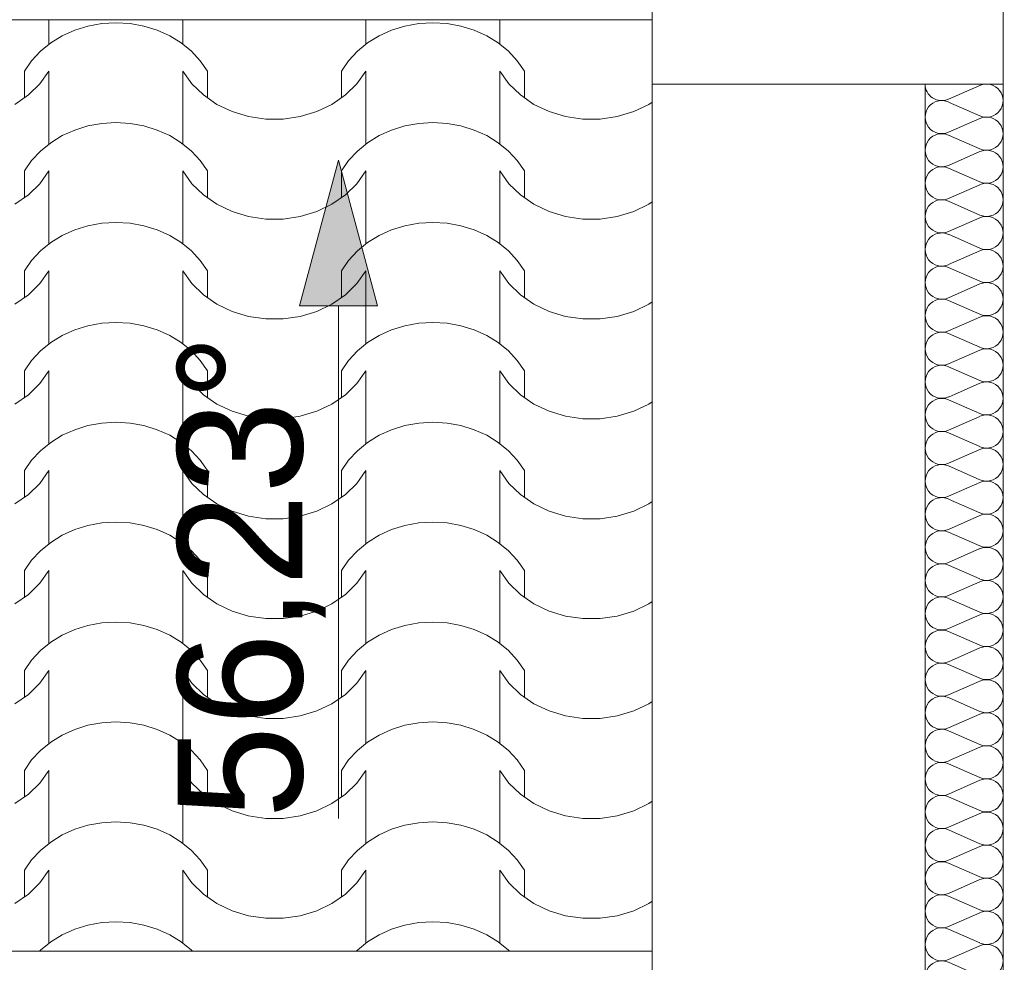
# Model space of a CAD drawing. Extents: x -528673 to -468586, y 24609 to 131944.
# Tile 84 of 87: x -473091 to -471829, y 126659 to 127867. Entities that reach past the tile are written whole.
import ezdxf

# ---------------------------------------------------------------- set-up
doc = ezdxf.new("R2010")
doc.units = 0
doc.header["$MEASUREMENT"] = 0
doc.linetypes.add('Dashed', pattern=[564.444447, 282.222223, -282.222223])
for name, color, linetype, lineweight in [('0_Nr_Pióra__21', 252, 'Continuous', 9), ('arch wypelnienia_Nr_Pióra__102', 252, 'Continuous', 9), ('INWENT DACH_Nr_Pióra__21', 252, 'Continuous', 9), ('Inwent Izolacje_Nr_Pióra__2', 252, 'Continuous', 13), ('INWENT RZĘDNE_Nr_Pióra__21', 252, 'Continuous', 9), ('INWENT.ŚCIANY_Nr_Pióra__1', 252, 'Continuous', 25), ('INWENT.ŚCIANY_Nr_Pióra__21', 252, 'Continuous', 9), ('INWENT.ŚCIANY_Nr_Pióra__3', 252, 'Continuous', 13)]:
    doc.layers.add(name, color=color, linetype=linetype, lineweight=lineweight)
for name, color, linetype in [('INWENT DACH', 252, 'Continuous'), ('Inwent Izolacje', 252, 'Continuous'), ('INWENT RZĘDNE', 252, 'Continuous')]:
    doc.layers.add(name, color=color, linetype=linetype)
doc.styles.add('GENERATED_STYLE_1', font='txt')

# ---------------------------------------------------------------- blocks, each defined once
blk = doc.blocks.new('*X26')
at = {"layer": 'arch wypelnienia_Nr_Pióra__102', "linetype": 'Continuous'}
for p, q in [((-473053.6, 127854.9), (-473053.6, 127867)), ((-473053.6, 127835.8), (-473053.6, 127867)), ((-473003.6, 127858.9), (-473020.6, 127853.7)), ((-472985.8, 127862.1), (-473003.6, 127858.9)), ((-472967.7, 127863.2), (-472985.8, 127862.1)), ((-472949.6, 127862.1), (-472967.7, 127863.2)), ((-472931.8, 127858.9), (-472949.6, 127862.1)), ((-472914.8, 127853.7), (-472931.8, 127858.9)), ((-472881.8, 127854.9), (-472881.8, 127867)), ((-472881.8, 127835.8), (-472881.8, 127867)), ((-472647.2, 127854.9), (-472647.2, 127867)), ((-472647.2, 127835.8), (-472647.2, 127867)), ((-472597.2, 127858.9), (-472614.2, 127853.7)), ((-472579.4, 127862.1), (-472597.2, 127858.9)), ((-472561.3, 127863.2), (-472579.4, 127862.1)), ((-472543.2, 127862.1), (-472561.3, 127863.2)), ((-472525.4, 127858.9), (-472543.2, 127862.1)), ((-472508.4, 127853.7), (-472525.4, 127858.9)), ((-472475.4, 127854.9), (-472475.4, 127867)), ((-472475.4, 127835.8), (-472475.4, 127867)), ((-473036.7, 127846.4), (-473051.4, 127837.4)), ((-473020.6, 127853.7), (-473036.7, 127846.4)), ((-472898.7, 127846.4), (-472914.8, 127853.7)), ((-472884, 127837.4), (-472898.7, 127846.4)), ((-472630.3, 127846.4), (-472645, 127837.4)), ((-472614.2, 127853.7), (-472630.3, 127846.4)), ((-472492.3, 127846.4), (-472508.4, 127853.7)), ((-472477.6, 127837.4), (-472492.3, 127846.4)), ((-473051.4, 127837.4), (-473064.5, 127826.7)), ((-472870.9, 127826.7), (-472884, 127837.4)), ((-472645, 127837.4), (-472658.1, 127826.7)), ((-472464.5, 127826.7), (-472477.6, 127837.4)), ((-473064.5, 127826.7), (-473075.8, 127814.5)), ((-472859.6, 127814.5), (-472870.9, 127826.7)), ((-472658.1, 127826.7), (-472669.4, 127814.5)), ((-472453.2, 127814.5), (-472464.5, 127826.7)), ((-473075.8, 127814.5), (-473085, 127801.2)), ((-472850.4, 127801.2), (-472859.6, 127814.5)), ((-472669.4, 127814.5), (-472678.6, 127801.2)), ((-472444, 127801.2), (-472453.2, 127814.5)), ((-473085, 127767), (-473085, 127801.2)), ((-473065.2, 127784.9), (-473053.6, 127801.2)), ((-473053.6, 127726.8), (-473053.6, 127801.2)), ((-472881.8, 127726.8), (-472881.8, 127801.2)), ((-472881.8, 127801.2), (-472870.2, 127784.9)), ((-472850.4, 127767), (-472850.4, 127801.2)), ((-472678.6, 127767), (-472678.6, 127801.2)), ((-472658.8, 127784.9), (-472647.2, 127801.2)), ((-472647.2, 127726.8), (-472647.2, 127801.2)), ((-472475.4, 127726.8), (-472475.4, 127801.2)), ((-472475.4, 127801.2), (-472463.8, 127784.9)), ((-472444, 127767), (-472444, 127801.2)), ((-473079.9, 127770.6), (-473065.2, 127784.9)), ((-472870.2, 127784.9), (-472855.5, 127770.6)), ((-472673.5, 127770.6), (-472658.8, 127784.9)), ((-472463.8, 127784.9), (-472449.1, 127770.6)), ((-473097.2, 127758.5), (-473079.9, 127770.6)), ((-473053.6, 127707.8), (-473053.6, 127782.1)), ((-472881.8, 127707.8), (-472881.8, 127782.1)), ((-472855.5, 127770.6), (-472838.2, 127758.5)), ((-472690.8, 127758.5), (-472673.5, 127770.6)), ((-472647.2, 127707.8), (-472647.2, 127782.1)), ((-472475.4, 127707.8), (-472475.4, 127782.1)), ((-472449.1, 127770.6), (-472431.8, 127758.5)), ((-472838.2, 127758.5), (-472818.7, 127749.2)), ((-472710.3, 127749.2), (-472690.8, 127758.5)), ((-472431.8, 127758.5), (-472412.3, 127749.2)), ((-472303.9, 127749.2), (-472284.4, 127758.5)), ((-472284.4, 127758.5), (-472280.2, 127761.5)), ((-472818.7, 127749.2), (-472797.7, 127742.8)), ((-472731.3, 127742.8), (-472710.3, 127749.2)), ((-472412.3, 127749.2), (-472391.3, 127742.8)), ((-472324.9, 127742.8), (-472303.9, 127749.2)), ((-472985.8, 127734.1), (-473003.6, 127730.9)), ((-472967.7, 127735.1), (-472985.8, 127734.1)), ((-472949.6, 127734.1), (-472967.7, 127735.1)), ((-472931.8, 127730.9), (-472949.6, 127734.1)), ((-472797.7, 127742.8), (-472775.7, 127739.6)), ((-472775.7, 127739.6), (-472764.5, 127739.6)), ((-472764.5, 127739.6), (-472753.3, 127739.6)), ((-472753.3, 127739.6), (-472731.3, 127742.8)), ((-472579.4, 127734.1), (-472597.2, 127730.9)), ((-472561.3, 127735.1), (-472579.4, 127734.1)), ((-472543.2, 127734.1), (-472561.3, 127735.1)), ((-472525.4, 127730.9), (-472543.2, 127734.1)), ((-472391.3, 127742.8), (-472369.3, 127739.6)), ((-472369.3, 127739.6), (-472358.1, 127739.6)), ((-472358.1, 127739.6), (-472346.9, 127739.6)), ((-472346.9, 127739.6), (-472324.9, 127742.8)), ((-473020.6, 127725.6), (-473036.7, 127718.4)), ((-473003.6, 127730.9), (-473020.6, 127725.6)), ((-472914.8, 127725.6), (-472931.8, 127730.9)), ((-472898.7, 127718.4), (-472914.8, 127725.6)), ((-472614.2, 127725.6), (-472630.3, 127718.4)), ((-472597.2, 127730.9), (-472614.2, 127725.6)), ((-472508.4, 127725.6), (-472525.4, 127730.9)), ((-472492.3, 127718.4), (-472508.4, 127725.6)), ((-473051.4, 127709.3), (-473064.5, 127698.6)), ((-473036.7, 127718.4), (-473051.4, 127709.3)), ((-472884, 127709.3), (-472898.7, 127718.4)), ((-472870.9, 127698.6), (-472884, 127709.3)), ((-472645, 127709.3), (-472658.1, 127698.6)), ((-472630.3, 127718.4), (-472645, 127709.3)), ((-472477.6, 127709.3), (-472492.3, 127718.4)), ((-472464.5, 127698.6), (-472477.6, 127709.3)), ((-473064.5, 127698.6), (-473075.8, 127686.5)), ((-472859.6, 127686.5), (-472870.9, 127698.6)), ((-472658.1, 127698.6), (-472669.4, 127686.5)), ((-472453.2, 127686.5), (-472464.5, 127698.6)), ((-473075.8, 127686.5), (-473085, 127673.1)), ((-472850.4, 127673.1), (-472859.6, 127686.5)), ((-472669.4, 127686.5), (-472678.6, 127673.1)), ((-472444, 127673.1), (-472453.2, 127686.5)), ((-473085, 127638.9), (-473085, 127673.1)), ((-473065.2, 127656.8), (-473053.6, 127673.1)), ((-473053.6, 127598.8), (-473053.6, 127673.1)), ((-472881.8, 127598.8), (-472881.8, 127673.1)), ((-472881.8, 127673.1), (-472870.2, 127656.8)), ((-472850.4, 127638.9), (-472850.4, 127673.1)), ((-472678.6, 127638.9), (-472678.6, 127673.1)), ((-472658.8, 127656.8), (-472647.2, 127673.1)), ((-472647.2, 127598.8), (-472647.2, 127673.1)), ((-472475.4, 127598.8), (-472475.4, 127673.1)), ((-472475.4, 127673.1), (-472463.8, 127656.8)), ((-472444, 127638.9), (-472444, 127673.1)), ((-473079.9, 127642.5), (-473065.2, 127656.8)), ((-473053.6, 127579.7), (-473053.6, 127654.1)), ((-472881.8, 127579.7), (-472881.8, 127654.1)), ((-472870.2, 127656.8), (-472855.5, 127642.5)), ((-472673.5, 127642.5), (-472658.8, 127656.8)), ((-472647.2, 127579.7), (-472647.2, 127654.1)), ((-472475.4, 127579.7), (-472475.4, 127654.1)), ((-472463.8, 127656.8), (-472449.1, 127642.5)), ((-473097.2, 127630.5), (-473079.9, 127642.5)), ((-472855.5, 127642.5), (-472838.2, 127630.5)), ((-472690.8, 127630.5), (-472673.5, 127642.5)), ((-472449.1, 127642.5), (-472431.8, 127630.5)), ((-472284.4, 127630.5), (-472280.2, 127633.4)), ((-472838.2, 127630.5), (-472818.7, 127621.1)), ((-472818.7, 127621.1), (-472797.7, 127614.8)), ((-472731.3, 127614.8), (-472710.3, 127621.1)), ((-472710.3, 127621.1), (-472690.8, 127630.5)), ((-472431.8, 127630.5), (-472412.3, 127621.1)), ((-472412.3, 127621.1), (-472391.3, 127614.8)), ((-472324.9, 127614.8), (-472303.9, 127621.1)), ((-472303.9, 127621.1), (-472284.4, 127630.5)), ((-472967.7, 127607.1), (-472985.8, 127606)), ((-472949.6, 127606), (-472967.7, 127607.1)), ((-472797.7, 127614.8), (-472775.7, 127611.5)), ((-472775.7, 127611.5), (-472764.5, 127611.5)), ((-472764.5, 127611.5), (-472753.3, 127611.5)), ((-472753.3, 127611.5), (-472731.3, 127614.8)), ((-472561.3, 127607.1), (-472579.4, 127606)), ((-472543.2, 127606), (-472561.3, 127607.1)), ((-472391.3, 127614.8), (-472369.3, 127611.5)), ((-472369.3, 127611.5), (-472358.1, 127611.5)), ((-472358.1, 127611.5), (-472346.9, 127611.5)), ((-472346.9, 127611.5), (-472324.9, 127614.8)), ((-473020.6, 127597.5), (-473036.7, 127590.3)), ((-473003.6, 127602.8), (-473020.6, 127597.5)), ((-472985.8, 127606), (-473003.6, 127602.8)), ((-472931.8, 127602.8), (-472949.6, 127606)), ((-472914.8, 127597.5), (-472931.8, 127602.8)), ((-472898.7, 127590.3), (-472914.8, 127597.5)), ((-472614.2, 127597.5), (-472630.3, 127590.3)), ((-472597.2, 127602.8), (-472614.2, 127597.5)), ((-472579.4, 127606), (-472597.2, 127602.8)), ((-472525.4, 127602.8), (-472543.2, 127606)), ((-472508.4, 127597.5), (-472525.4, 127602.8)), ((-472492.3, 127590.3), (-472508.4, 127597.5)), ((-473051.4, 127581.3), (-473064.5, 127570.6)), ((-473036.7, 127590.3), (-473051.4, 127581.3)), ((-472884, 127581.3), (-472898.7, 127590.3)), ((-472870.9, 127570.6), (-472884, 127581.3)), ((-472645, 127581.3), (-472658.1, 127570.6)), ((-472630.3, 127590.3), (-472645, 127581.3)), ((-472477.6, 127581.3), (-472492.3, 127590.3)), ((-472464.5, 127570.6), (-472477.6, 127581.3)), ((-473064.5, 127570.6), (-473075.8, 127558.4)), ((-472859.6, 127558.4), (-472870.9, 127570.6)), ((-472658.1, 127570.6), (-472669.4, 127558.4)), ((-472453.2, 127558.4), (-472464.5, 127570.6)), ((-473075.8, 127558.4), (-473085, 127545)), ((-472850.4, 127545), (-472859.6, 127558.4)), ((-472669.4, 127558.4), (-472678.6, 127545)), ((-472444, 127545), (-472453.2, 127558.4)), ((-473085, 127510.9), (-473085, 127545)), ((-473065.2, 127528.8), (-473053.6, 127545)), ((-473053.6, 127470.7), (-473053.6, 127545)), ((-472881.8, 127470.7), (-472881.8, 127545)), ((-472881.8, 127545), (-472870.2, 127528.8)), ((-472850.4, 127510.9), (-472850.4, 127545)), ((-472678.6, 127510.9), (-472678.6, 127545)), ((-472658.8, 127528.8), (-472647.2, 127545)), ((-472647.2, 127470.7), (-472647.2, 127545)), ((-472475.4, 127470.7), (-472475.4, 127545)), ((-472475.4, 127545), (-472463.8, 127528.8)), ((-472444, 127510.9), (-472444, 127545)), ((-473079.9, 127514.4), (-473065.2, 127528.8)), ((-473053.6, 127451.6), (-473053.6, 127526)), ((-472881.8, 127451.6), (-472881.8, 127526)), ((-472870.2, 127528.8), (-472855.5, 127514.4)), ((-472673.5, 127514.4), (-472658.8, 127528.8)), ((-472647.2, 127451.6), (-472647.2, 127526)), ((-472475.4, 127451.6), (-472475.4, 127526)), ((-472463.8, 127528.8), (-472449.1, 127514.4)), ((-473097.2, 127502.4), (-473079.9, 127514.4)), ((-472855.5, 127514.4), (-472838.2, 127502.4)), ((-472690.8, 127502.4), (-472673.5, 127514.4)), ((-472449.1, 127514.4), (-472431.8, 127502.4)), ((-472838.2, 127502.4), (-472818.7, 127493.1)), ((-472818.7, 127493.1), (-472797.7, 127486.7)), ((-472731.3, 127486.7), (-472710.3, 127493.1)), ((-472710.3, 127493.1), (-472690.8, 127502.4)), ((-472431.8, 127502.4), (-472412.3, 127493.1)), ((-472412.3, 127493.1), (-472391.3, 127486.7)), ((-472324.9, 127486.7), (-472303.9, 127493.1)), ((-472303.9, 127493.1), (-472284.4, 127502.4)), ((-472284.4, 127502.4), (-472280.2, 127505.3)), ((-472797.7, 127486.7), (-472775.7, 127483.4)), ((-472775.7, 127483.4), (-472764.5, 127483.4)), ((-472764.5, 127483.4), (-472753.3, 127483.4)), ((-472753.3, 127483.4), (-472731.3, 127486.7)), ((-472391.3, 127486.7), (-472369.3, 127483.4)), ((-472369.3, 127483.4), (-472358.1, 127483.4)), ((-472358.1, 127483.4), (-472346.9, 127483.4)), ((-472346.9, 127483.4), (-472324.9, 127486.7)), ((-473020.6, 127469.5), (-473036.7, 127462.2)), ((-473003.6, 127474.7), (-473020.6, 127469.5)), ((-472985.8, 127477.9), (-473003.6, 127474.7)), ((-472967.7, 127479), (-472985.8, 127477.9)), ((-472949.6, 127477.9), (-472967.7, 127479)), ((-472931.8, 127474.7), (-472949.6, 127477.9)), ((-472914.8, 127469.5), (-472931.8, 127474.7)), ((-472898.7, 127462.2), (-472914.8, 127469.5)), ((-472614.2, 127469.5), (-472630.3, 127462.2)), ((-472597.2, 127474.7), (-472614.2, 127469.5)), ((-472579.4, 127477.9), (-472597.2, 127474.7)), ((-472561.3, 127479), (-472579.4, 127477.9)), ((-472543.2, 127477.9), (-472561.3, 127479)), ((-472525.4, 127474.7), (-472543.2, 127477.9)), ((-472508.4, 127469.5), (-472525.4, 127474.7)), ((-472492.3, 127462.2), (-472508.4, 127469.5)), ((-473036.7, 127462.2), (-473051.4, 127453.2)), ((-472884, 127453.2), (-472898.7, 127462.2)), ((-472630.3, 127462.2), (-472645, 127453.2)), ((-472477.6, 127453.2), (-472492.3, 127462.2)), ((-473064.5, 127442.5), (-473075.8, 127430.3)), ((-473051.4, 127453.2), (-473064.5, 127442.5)), ((-472870.9, 127442.5), (-472884, 127453.2)), ((-472859.6, 127430.3), (-472870.9, 127442.5)), ((-472658.1, 127442.5), (-472669.4, 127430.3)), ((-472645, 127453.2), (-472658.1, 127442.5)), ((-472464.5, 127442.5), (-472477.6, 127453.2)), ((-472453.2, 127430.3), (-472464.5, 127442.5)), ((-473075.8, 127430.3), (-473085, 127417)), ((-472850.4, 127417), (-472859.6, 127430.3)), ((-472669.4, 127430.3), (-472678.6, 127417)), ((-472444, 127417), (-472453.2, 127430.3)), ((-473085, 127382.8), (-473085, 127417)), ((-473065.2, 127400.7), (-473053.6, 127417)), ((-473053.6, 127342.6), (-473053.6, 127417)), ((-472881.8, 127342.6), (-472881.8, 127417)), ((-472881.8, 127417), (-472870.2, 127400.7)), ((-472850.4, 127382.8), (-472850.4, 127417)), ((-472678.6, 127382.8), (-472678.6, 127417)), ((-472658.8, 127400.7), (-472647.2, 127417)), ((-472647.2, 127342.6), (-472647.2, 127417)), ((-472475.4, 127342.6), (-472475.4, 127417)), ((-472475.4, 127417), (-472463.8, 127400.7)), ((-472444, 127382.8), (-472444, 127417)), ((-473079.9, 127386.3), (-473065.2, 127400.7)), ((-473053.6, 127323.5), (-473053.6, 127397.9)), ((-472881.8, 127323.5), (-472881.8, 127397.9)), ((-472870.2, 127400.7), (-472855.5, 127386.3)), ((-472673.5, 127386.3), (-472658.8, 127400.7)), ((-472647.2, 127323.5), (-472647.2, 127397.9)), ((-472475.4, 127323.5), (-472475.4, 127397.9)), ((-472463.8, 127400.7), (-472449.1, 127386.3)), ((-473097.2, 127374.3), (-473079.9, 127386.3)), ((-472855.5, 127386.3), (-472838.2, 127374.3)), ((-472690.8, 127374.3), (-472673.5, 127386.3)), ((-472449.1, 127386.3), (-472431.8, 127374.3)), ((-472838.2, 127374.3), (-472818.7, 127365)), ((-472710.3, 127365), (-472690.8, 127374.3)), ((-472431.8, 127374.3), (-472412.3, 127365)), ((-472303.9, 127365), (-472284.4, 127374.3)), ((-472284.4, 127374.3), (-472280.2, 127377.3)), ((-472818.7, 127365), (-472797.7, 127358.6)), ((-472797.7, 127358.6), (-472775.7, 127355.4)), ((-472775.7, 127355.4), (-472764.5, 127355.4)), ((-472764.5, 127355.4), (-472753.3, 127355.4)), ((-472753.3, 127355.4), (-472731.3, 127358.6)), ((-472731.3, 127358.6), (-472710.3, 127365)), ((-472412.3, 127365), (-472391.3, 127358.6)), ((-472391.3, 127358.6), (-472369.3, 127355.4)), ((-472369.3, 127355.4), (-472358.1, 127355.4)), ((-472358.1, 127355.4), (-472346.9, 127355.4)), ((-472346.9, 127355.4), (-472324.9, 127358.6)), ((-472324.9, 127358.6), (-472303.9, 127365)), ((-473020.6, 127341.4), (-473036.7, 127334.2)), ((-473003.6, 127346.6), (-473020.6, 127341.4)), ((-472985.8, 127349.8), (-473003.6, 127346.6)), ((-472967.7, 127350.9), (-472985.8, 127349.8)), ((-472949.6, 127349.8), (-472967.7, 127350.9)), ((-472931.8, 127346.6), (-472949.6, 127349.8)), ((-472914.8, 127341.4), (-472931.8, 127346.6)), ((-472898.7, 127334.2), (-472914.8, 127341.4)), ((-472614.2, 127341.4), (-472630.3, 127334.2)), ((-472597.2, 127346.6), (-472614.2, 127341.4)), ((-472579.4, 127349.8), (-472597.2, 127346.6)), ((-472561.3, 127350.9), (-472579.4, 127349.8)), ((-472543.2, 127349.8), (-472561.3, 127350.9)), ((-472525.4, 127346.6), (-472543.2, 127349.8)), ((-472508.4, 127341.4), (-472525.4, 127346.6)), ((-472492.3, 127334.2), (-472508.4, 127341.4)), ((-473036.7, 127334.2), (-473051.4, 127325.1)), ((-472884, 127325.1), (-472898.7, 127334.2)), ((-472630.3, 127334.2), (-472645, 127325.1)), ((-472477.6, 127325.1), (-472492.3, 127334.2)), ((-473051.4, 127325.1), (-473064.5, 127314.4)), ((-472870.9, 127314.4), (-472884, 127325.1)), ((-472645, 127325.1), (-472658.1, 127314.4)), ((-472464.5, 127314.4), (-472477.6, 127325.1)), ((-473064.5, 127314.4), (-473075.8, 127302.3)), ((-472859.6, 127302.3), (-472870.9, 127314.4)), ((-472658.1, 127314.4), (-472669.4, 127302.3)), ((-472453.2, 127302.3), (-472464.5, 127314.4)), ((-473075.8, 127302.3), (-473085, 127288.9)), ((-472850.4, 127288.9), (-472859.6, 127302.3)), ((-472669.4, 127302.3), (-472678.6, 127288.9)), ((-472444, 127288.9), (-472453.2, 127302.3)), ((-473085, 127254.7), (-473085, 127288.9)), ((-473065.2, 127272.6), (-473053.6, 127288.9)), ((-473053.6, 127214.5), (-473053.6, 127288.9)), ((-472881.8, 127214.5), (-472881.8, 127288.9)), ((-472881.8, 127288.9), (-472870.2, 127272.6)), ((-472850.4, 127254.7), (-472850.4, 127288.9)), ((-472678.6, 127254.7), (-472678.6, 127288.9)), ((-472658.8, 127272.6), (-472647.2, 127288.9)), ((-472647.2, 127214.5), (-472647.2, 127288.9)), ((-472475.4, 127214.5), (-472475.4, 127288.9)), ((-472475.4, 127288.9), (-472463.8, 127272.6)), ((-472444, 127254.7), (-472444, 127288.9)), ((-473079.9, 127258.3), (-473065.2, 127272.6)), ((-473053.6, 127195.5), (-473053.6, 127269.8)), ((-472881.8, 127195.5), (-472881.8, 127269.8)), ((-472870.2, 127272.6), (-472855.5, 127258.3)), ((-472673.5, 127258.3), (-472658.8, 127272.6)), ((-472647.2, 127195.5), (-472647.2, 127269.8)), ((-472475.4, 127195.5), (-472475.4, 127269.8)), ((-472463.8, 127272.6), (-472449.1, 127258.3)), ((-473097.2, 127246.3), (-473079.9, 127258.3)), ((-472855.5, 127258.3), (-472838.2, 127246.3)), ((-472690.8, 127246.3), (-472673.5, 127258.3)), ((-472449.1, 127258.3), (-472431.8, 127246.3)), ((-472838.2, 127246.3), (-472818.7, 127236.9)), ((-472710.3, 127236.9), (-472690.8, 127246.3)), ((-472431.8, 127246.3), (-472412.3, 127236.9)), ((-472303.9, 127236.9), (-472284.4, 127246.3)), ((-472284.4, 127246.3), (-472280.2, 127249.2)), ((-472818.7, 127236.9), (-472797.7, 127230.5)), ((-472797.7, 127230.5), (-472775.7, 127227.3)), ((-472753.3, 127227.3), (-472731.3, 127230.5)), ((-472731.3, 127230.5), (-472710.3, 127236.9)), ((-472412.3, 127236.9), (-472391.3, 127230.5)), ((-472391.3, 127230.5), (-472369.3, 127227.3)), ((-472346.9, 127227.3), (-472324.9, 127230.5)), ((-472324.9, 127230.5), (-472303.9, 127236.9)), ((-473003.6, 127218.6), (-473020.6, 127213.3)), ((-472985.8, 127221.8), (-473003.6, 127218.6)), ((-472967.7, 127222.8), (-472985.8, 127221.8)), ((-472949.6, 127221.8), (-472967.7, 127222.8)), ((-472931.8, 127218.6), (-472949.6, 127221.8)), ((-472914.8, 127213.3), (-472931.8, 127218.6)), ((-472775.7, 127227.3), (-472764.5, 127227.3)), ((-472764.5, 127227.3), (-472753.3, 127227.3)), ((-472597.2, 127218.6), (-472614.2, 127213.3)), ((-472579.4, 127221.8), (-472597.2, 127218.6)), ((-472561.3, 127222.8), (-472579.4, 127221.8)), ((-472543.2, 127221.8), (-472561.3, 127222.8)), ((-472525.4, 127218.6), (-472543.2, 127221.8)), ((-472508.4, 127213.3), (-472525.4, 127218.6)), ((-472369.3, 127227.3), (-472358.1, 127227.3)), ((-472358.1, 127227.3), (-472346.9, 127227.3)), ((-473036.7, 127206.1), (-473051.4, 127197)), ((-473020.6, 127213.3), (-473036.7, 127206.1)), ((-472898.7, 127206.1), (-472914.8, 127213.3)), ((-472884, 127197), (-472898.7, 127206.1)), ((-472630.3, 127206.1), (-472645, 127197)), ((-472614.2, 127213.3), (-472630.3, 127206.1)), ((-472492.3, 127206.1), (-472508.4, 127213.3)), ((-472477.6, 127197), (-472492.3, 127206.1)), ((-473051.4, 127197), (-473064.5, 127186.3)), ((-472870.9, 127186.3), (-472884, 127197)), ((-472645, 127197), (-472658.1, 127186.3)), ((-472464.5, 127186.3), (-472477.6, 127197)), ((-473064.5, 127186.3), (-473075.8, 127174.2)), ((-472859.6, 127174.2), (-472870.9, 127186.3)), ((-472658.1, 127186.3), (-472669.4, 127174.2)), ((-472453.2, 127174.2), (-472464.5, 127186.3)), ((-473075.8, 127174.2), (-473085, 127160.8)), ((-472850.4, 127160.8), (-472859.6, 127174.2)), ((-472669.4, 127174.2), (-472678.6, 127160.8)), ((-472444, 127160.8), (-472453.2, 127174.2)), ((-473085, 127126.7), (-473085, 127160.8)), ((-473065.2, 127144.6), (-473053.6, 127160.8)), ((-473053.6, 127086.5), (-473053.6, 127160.8)), ((-472881.8, 127086.5), (-472881.8, 127160.8)), ((-472881.8, 127160.8), (-472870.2, 127144.6)), ((-472850.4, 127126.7), (-472850.4, 127160.8)), ((-472678.6, 127126.7), (-472678.6, 127160.8)), ((-472658.8, 127144.6), (-472647.2, 127160.8)), ((-472647.2, 127086.5), (-472647.2, 127160.8)), ((-472475.4, 127086.5), (-472475.4, 127160.8)), ((-472475.4, 127160.8), (-472463.8, 127144.6)), ((-472444, 127126.7), (-472444, 127160.8)), ((-473079.9, 127130.2), (-473065.2, 127144.6)), ((-473053.6, 127067.4), (-473053.6, 127141.8)), ((-472881.8, 127067.4), (-472881.8, 127141.8)), ((-472870.2, 127144.6), (-472855.5, 127130.2)), ((-472673.5, 127130.2), (-472658.8, 127144.6)), ((-472647.2, 127067.4), (-472647.2, 127141.8)), ((-472475.4, 127067.4), (-472475.4, 127141.8)), ((-472463.8, 127144.6), (-472449.1, 127130.2)), ((-473097.2, 127118.2), (-473079.9, 127130.2)), ((-472855.5, 127130.2), (-472838.2, 127118.2)), ((-472690.8, 127118.2), (-472673.5, 127130.2)), ((-472449.1, 127130.2), (-472431.8, 127118.2)), ((-472838.2, 127118.2), (-472818.7, 127108.9)), ((-472710.3, 127108.9), (-472690.8, 127118.2)), ((-472431.8, 127118.2), (-472412.3, 127108.9)), ((-472303.9, 127108.9), (-472284.4, 127118.2)), ((-472284.4, 127118.2), (-472280.2, 127121.1)), ((-472818.7, 127108.9), (-472797.7, 127102.5)), ((-472797.7, 127102.5), (-472775.7, 127099.2)), ((-472753.3, 127099.2), (-472731.3, 127102.5)), ((-472731.3, 127102.5), (-472710.3, 127108.9)), ((-472412.3, 127108.9), (-472391.3, 127102.5)), ((-472391.3, 127102.5), (-472369.3, 127099.2)), ((-472346.9, 127099.2), (-472324.9, 127102.5)), ((-472324.9, 127102.5), (-472303.9, 127108.9)), ((-473003.6, 127090.5), (-473020.6, 127085.2)), ((-472985.8, 127093.7), (-473003.6, 127090.5)), ((-472967.7, 127094.8), (-472985.8, 127093.7)), ((-472949.6, 127093.7), (-472967.7, 127094.8)), ((-472931.8, 127090.5), (-472949.6, 127093.7)), ((-472914.8, 127085.2), (-472931.8, 127090.5)), ((-472775.7, 127099.2), (-472764.5, 127099.2)), ((-472764.5, 127099.2), (-472753.3, 127099.2)), ((-472597.2, 127090.5), (-472614.2, 127085.2)), ((-472579.4, 127093.7), (-472597.2, 127090.5)), ((-472561.3, 127094.8), (-472579.4, 127093.7)), ((-472543.2, 127093.7), (-472561.3, 127094.8)), ((-472525.4, 127090.5), (-472543.2, 127093.7)), ((-472508.4, 127085.2), (-472525.4, 127090.5)), ((-472369.3, 127099.2), (-472358.1, 127099.2)), ((-472358.1, 127099.2), (-472346.9, 127099.2)), ((-473036.7, 127078), (-473051.4, 127069)), ((-473020.6, 127085.2), (-473036.7, 127078)), ((-472898.7, 127078), (-472914.8, 127085.2)), ((-472884, 127069), (-472898.7, 127078)), ((-472630.3, 127078), (-472645, 127069)), ((-472614.2, 127085.2), (-472630.3, 127078)), ((-472492.3, 127078), (-472508.4, 127085.2)), ((-472477.6, 127069), (-472492.3, 127078)), ((-473051.4, 127069), (-473064.5, 127058.3)), ((-472870.9, 127058.3), (-472884, 127069)), ((-472645, 127069), (-472658.1, 127058.3)), ((-472464.5, 127058.3), (-472477.6, 127069)), ((-473064.5, 127058.3), (-473075.8, 127046.1)), ((-472859.6, 127046.1), (-472870.9, 127058.3)), ((-472658.1, 127058.3), (-472669.4, 127046.1)), ((-472453.2, 127046.1), (-472464.5, 127058.3)), ((-473075.8, 127046.1), (-473085, 127032.8)), ((-472850.4, 127032.8), (-472859.6, 127046.1)), ((-472669.4, 127046.1), (-472678.6, 127032.8)), ((-472444, 127032.8), (-472453.2, 127046.1)), ((-473085, 126998.6), (-473085, 127032.8)), ((-473065.2, 127016.5), (-473053.6, 127032.8)), ((-473053.6, 126958.4), (-473053.6, 127032.8)), ((-472881.8, 126958.4), (-472881.8, 127032.8)), ((-472881.8, 127032.8), (-472870.2, 127016.5)), ((-472850.4, 126998.6), (-472850.4, 127032.8)), ((-472678.6, 126998.6), (-472678.6, 127032.8)), ((-472658.8, 127016.5), (-472647.2, 127032.8)), ((-472647.2, 126958.4), (-472647.2, 127032.8)), ((-472475.4, 126958.4), (-472475.4, 127032.8)), ((-472475.4, 127032.8), (-472463.8, 127016.5)), ((-472444, 126998.6), (-472444, 127032.8)), ((-473079.9, 127002.1), (-473065.2, 127016.5)), ((-473053.6, 126939.3), (-473053.6, 127013.7)), ((-472881.8, 126939.3), (-472881.8, 127013.7)), ((-472870.2, 127016.5), (-472855.5, 127002.1)), ((-472673.5, 127002.1), (-472658.8, 127016.5)), ((-472647.2, 126939.3), (-472647.2, 127013.7)), ((-472475.4, 126939.3), (-472475.4, 127013.7)), ((-472463.8, 127016.5), (-472449.1, 127002.1)), ((-473097.2, 126990.1), (-473079.9, 127002.1)), ((-472855.5, 127002.1), (-472838.2, 126990.1)), ((-472690.8, 126990.1), (-472673.5, 127002.1)), ((-472449.1, 127002.1), (-472431.8, 126990.1)), ((-472838.2, 126990.1), (-472818.7, 126980.8)), ((-472710.3, 126980.8), (-472690.8, 126990.1)), ((-472431.8, 126990.1), (-472412.3, 126980.8)), ((-472303.9, 126980.8), (-472284.4, 126990.1)), ((-472284.4, 126990.1), (-472280.2, 126993.1)), ((-472818.7, 126980.8), (-472797.7, 126974.4)), ((-472731.3, 126974.4), (-472710.3, 126980.8)), ((-472412.3, 126980.8), (-472391.3, 126974.4)), ((-472324.9, 126974.4), (-472303.9, 126980.8)), ((-472985.8, 126965.6), (-473003.6, 126962.4)), ((-472967.7, 126966.7), (-472985.8, 126965.6)), ((-472949.6, 126965.6), (-472967.7, 126966.7)), ((-472931.8, 126962.4), (-472949.6, 126965.6)), ((-472797.7, 126974.4), (-472775.7, 126971.2)), ((-472775.7, 126971.2), (-472764.5, 126971.2)), ((-472764.5, 126971.2), (-472753.3, 126971.2)), ((-472753.3, 126971.2), (-472731.3, 126974.4)), ((-472579.4, 126965.6), (-472597.2, 126962.4)), ((-472561.3, 126966.7), (-472579.4, 126965.6)), ((-472543.2, 126965.6), (-472561.3, 126966.7)), ((-472525.4, 126962.4), (-472543.2, 126965.6)), ((-472391.3, 126974.4), (-472369.3, 126971.2)), ((-472369.3, 126971.2), (-472358.1, 126971.2)), ((-472358.1, 126971.2), (-472346.9, 126971.2)), ((-472346.9, 126971.2), (-472324.9, 126974.4)), ((-473036.7, 126950), (-473051.4, 126940.9)), ((-473020.6, 126957.2), (-473036.7, 126950)), ((-473003.6, 126962.4), (-473020.6, 126957.2)), ((-472914.8, 126957.2), (-472931.8, 126962.4)), ((-472898.7, 126950), (-472914.8, 126957.2)), ((-472884, 126940.9), (-472898.7, 126950)), ((-472630.3, 126950), (-472645, 126940.9)), ((-472614.2, 126957.2), (-472630.3, 126950)), ((-472597.2, 126962.4), (-472614.2, 126957.2)), ((-472508.4, 126957.2), (-472525.4, 126962.4)), ((-472492.3, 126950), (-472508.4, 126957.2)), ((-472477.6, 126940.9), (-472492.3, 126950)), ((-473051.4, 126940.9), (-473064.5, 126930.2)), ((-472870.9, 126930.2), (-472884, 126940.9)), ((-472645, 126940.9), (-472658.1, 126930.2)), ((-472464.5, 126930.2), (-472477.6, 126940.9)), ((-473064.5, 126930.2), (-473075.8, 126918.1)), ((-472859.6, 126918.1), (-472870.9, 126930.2)), ((-472658.1, 126930.2), (-472669.4, 126918.1)), ((-472453.2, 126918.1), (-472464.5, 126930.2)), ((-473075.8, 126918.1), (-473085, 126904.7)), ((-472850.4, 126904.7), (-472859.6, 126918.1)), ((-472669.4, 126918.1), (-472678.6, 126904.7)), ((-472444, 126904.7), (-472453.2, 126918.1)), ((-473085, 126870.5), (-473085, 126904.7)), ((-473065.2, 126888.4), (-473053.6, 126904.7)), ((-473053.6, 126830.3), (-473053.6, 126904.7)), ((-472881.8, 126830.3), (-472881.8, 126904.7)), ((-472881.8, 126904.7), (-472870.2, 126888.4)), ((-472850.4, 126870.5), (-472850.4, 126904.7)), ((-472678.6, 126870.5), (-472678.6, 126904.7)), ((-472658.8, 126888.4), (-472647.2, 126904.7)), ((-472647.2, 126830.3), (-472647.2, 126904.7)), ((-472475.4, 126830.3), (-472475.4, 126904.7)), ((-472475.4, 126904.7), (-472463.8, 126888.4)), ((-472444, 126870.5), (-472444, 126904.7)), ((-473079.9, 126874.1), (-473065.2, 126888.4)), ((-472870.2, 126888.4), (-472855.5, 126874.1)), ((-472673.5, 126874.1), (-472658.8, 126888.4)), ((-472463.8, 126888.4), (-472449.1, 126874.1)), ((-473053.6, 126811.3), (-473053.6, 126885.6)), ((-472881.8, 126811.3), (-472881.8, 126885.6)), ((-472647.2, 126811.3), (-472647.2, 126885.6)), ((-472475.4, 126811.3), (-472475.4, 126885.6)), ((-473097.2, 126862), (-473079.9, 126874.1)), ((-472855.5, 126874.1), (-472838.2, 126862)), ((-472838.2, 126862), (-472818.7, 126852.7)), ((-472710.3, 126852.7), (-472690.8, 126862)), ((-472690.8, 126862), (-472673.5, 126874.1)), ((-472449.1, 126874.1), (-472431.8, 126862)), ((-472431.8, 126862), (-472412.3, 126852.7)), ((-472303.9, 126852.7), (-472284.4, 126862)), ((-472284.4, 126862), (-472280.2, 126865)), ((-472818.7, 126852.7), (-472797.7, 126846.3)), ((-472731.3, 126846.3), (-472710.3, 126852.7)), ((-472412.3, 126852.7), (-472391.3, 126846.3)), ((-472324.9, 126846.3), (-472303.9, 126852.7)), ((-472985.8, 126837.6), (-473003.6, 126834.4)), ((-472967.7, 126838.6), (-472985.8, 126837.6)), ((-472949.6, 126837.6), (-472967.7, 126838.6)), ((-472931.8, 126834.4), (-472949.6, 126837.6)), ((-472797.7, 126846.3), (-472775.7, 126843.1)), ((-472775.7, 126843.1), (-472764.5, 126843.1)), ((-472764.5, 126843.1), (-472753.3, 126843.1)), ((-472753.3, 126843.1), (-472731.3, 126846.3)), ((-472579.4, 126837.6), (-472597.2, 126834.4)), ((-472561.3, 126838.6), (-472579.4, 126837.6)), ((-472543.2, 126837.6), (-472561.3, 126838.6)), ((-472525.4, 126834.4), (-472543.2, 126837.6)), ((-472391.3, 126846.3), (-472369.3, 126843.1)), ((-472369.3, 126843.1), (-472358.1, 126843.1)), ((-472358.1, 126843.1), (-472346.9, 126843.1)), ((-472346.9, 126843.1), (-472324.9, 126846.3)), ((-473020.6, 126829.1), (-473036.7, 126821.9)), ((-473003.6, 126834.4), (-473020.6, 126829.1)), ((-472914.8, 126829.1), (-472931.8, 126834.4)), ((-472898.7, 126821.9), (-472914.8, 126829.1)), ((-472614.2, 126829.1), (-472630.3, 126821.9)), ((-472597.2, 126834.4), (-472614.2, 126829.1)), ((-472508.4, 126829.1), (-472525.4, 126834.4)), ((-472492.3, 126821.9), (-472508.4, 126829.1)), ((-473051.4, 126812.8), (-473064.5, 126802.1)), ((-473036.7, 126821.9), (-473051.4, 126812.8)), ((-472884, 126812.8), (-472898.7, 126821.9)), ((-472870.9, 126802.1), (-472884, 126812.8)), ((-472645, 126812.8), (-472658.1, 126802.1)), ((-472630.3, 126821.9), (-472645, 126812.8)), ((-472477.6, 126812.8), (-472492.3, 126821.9)), ((-472464.5, 126802.1), (-472477.6, 126812.8)), ((-473064.5, 126802.1), (-473075.8, 126790)), ((-472859.6, 126790), (-472870.9, 126802.1)), ((-472658.1, 126802.1), (-472669.4, 126790)), ((-472453.2, 126790), (-472464.5, 126802.1)), ((-473075.8, 126790), (-473085, 126776.6)), ((-472850.4, 126776.6), (-472859.6, 126790)), ((-472669.4, 126790), (-472678.6, 126776.6)), ((-472444, 126776.6), (-472453.2, 126790)), ((-473085, 126742.4), (-473085, 126776.6)), ((-473065.2, 126760.4), (-473053.6, 126776.6)), ((-473053.6, 126702.3), (-473053.6, 126776.6)), ((-472881.8, 126702.3), (-472881.8, 126776.6)), ((-472881.8, 126776.6), (-472870.2, 126760.4)), ((-472850.4, 126742.4), (-472850.4, 126776.6)), ((-472678.6, 126742.4), (-472678.6, 126776.6)), ((-472658.8, 126760.4), (-472647.2, 126776.6)), ((-472647.2, 126702.3), (-472647.2, 126776.6)), ((-472475.4, 126702.3), (-472475.4, 126776.6)), ((-472475.4, 126776.6), (-472463.8, 126760.4)), ((-472444, 126742.4), (-472444, 126776.6)), ((-473079.9, 126746), (-473065.2, 126760.4)), ((-473053.6, 126683.2), (-473053.6, 126757.6)), ((-472881.8, 126683.2), (-472881.8, 126757.6)), ((-472870.2, 126760.4), (-472855.5, 126746)), ((-472673.5, 126746), (-472658.8, 126760.4)), ((-472647.2, 126683.2), (-472647.2, 126757.6)), ((-472475.4, 126683.2), (-472475.4, 126757.6)), ((-472463.8, 126760.4), (-472449.1, 126746)), ((-473097.2, 126734), (-473079.9, 126746)), ((-472855.5, 126746), (-472838.2, 126734)), ((-472690.8, 126734), (-472673.5, 126746)), ((-472449.1, 126746), (-472431.8, 126734)), ((-472284.4, 126734), (-472280.2, 126736.9)), ((-472838.2, 126734), (-472818.7, 126724.6)), ((-472818.7, 126724.6), (-472797.7, 126718.3)), ((-472731.3, 126718.3), (-472710.3, 126724.6)), ((-472710.3, 126724.6), (-472690.8, 126734)), ((-472431.8, 126734), (-472412.3, 126724.6)), ((-472412.3, 126724.6), (-472391.3, 126718.3)), ((-472324.9, 126718.3), (-472303.9, 126724.6)), ((-472303.9, 126724.6), (-472284.4, 126734)), ((-472967.7, 126710.6), (-472985.8, 126709.5)), ((-472949.6, 126709.5), (-472967.7, 126710.6)), ((-472797.7, 126718.3), (-472775.7, 126715)), ((-472775.7, 126715), (-472764.5, 126715)), ((-472764.5, 126715), (-472753.3, 126715)), ((-472753.3, 126715), (-472731.3, 126718.3)), ((-472561.3, 126710.6), (-472579.4, 126709.5)), ((-472543.2, 126709.5), (-472561.3, 126710.6)), ((-472391.3, 126718.3), (-472369.3, 126715)), ((-472369.3, 126715), (-472358.1, 126715)), ((-472358.1, 126715), (-472346.9, 126715)), ((-472346.9, 126715), (-472324.9, 126718.3)), ((-473020.6, 126701), (-473036.7, 126693.8)), ((-473003.6, 126706.3), (-473020.6, 126701)), ((-472985.8, 126709.5), (-473003.6, 126706.3)), ((-472931.8, 126706.3), (-472949.6, 126709.5)), ((-472914.8, 126701), (-472931.8, 126706.3)), ((-472898.7, 126693.8), (-472914.8, 126701)), ((-472614.2, 126701), (-472630.3, 126693.8)), ((-472597.2, 126706.3), (-472614.2, 126701)), ((-472579.4, 126709.5), (-472597.2, 126706.3)), ((-472525.4, 126706.3), (-472543.2, 126709.5)), ((-472508.4, 126701), (-472525.4, 126706.3)), ((-472492.3, 126693.8), (-472508.4, 126701)), ((-473036.7, 126693.8), (-473051.4, 126684.8)), ((-472884, 126684.8), (-472898.7, 126693.8)), ((-472630.3, 126693.8), (-472645, 126684.8)), ((-472477.6, 126684.8), (-472492.3, 126693.8)), ((-473064.5, 126674.1), (-473065.9, 126672.7)), ((-473051.4, 126684.8), (-473064.5, 126674.1)), ((-472870.9, 126674.1), (-472884, 126684.8)), ((-472869.5, 126672.7), (-472870.9, 126674.1)), ((-472658.1, 126674.1), (-472659.5, 126672.7)), ((-472645, 126684.8), (-472658.1, 126674.1)), ((-472464.5, 126674.1), (-472477.6, 126684.8)), ((-472463.1, 126672.7), (-472464.5, 126674.1))]:
    blk.add_line(p, q, dxfattribs=at)
blk = doc.blocks.new('Wypełnienie_13')
at = {"layer": 'arch wypelnienia_Nr_Pióra__102', "linetype": 'Dashed'}
blk.add_blockref('*X26', (0, 0), dxfattribs=at)
blk = doc.blocks.new('Izolacja cieplna 14_196', base_point=(-471930.2, 127784.5))
at = {"layer": 'Inwent Izolacje_Nr_Pióra__2', "linetype": 'Continuous'}
for p, q in [((-471860, 127782.8), (-471900.4, 127765.1)), ((-471900.4, 127761.5), (-471860, 127743.9)), ((-471860, 127740.3), (-471900.4, 127722.7)), ((-471900.4, 127719.1), (-471860, 127701.5)), ((-471860, 127697.9), (-471900.4, 127680.3)), ((-471900.4, 127676.7), (-471860, 127659.1)), ((-471860, 127655.5), (-471900.4, 127637.8)), ((-471900.4, 127634.3), (-471860, 127616.6)), ((-471860, 127613.1), (-471900.4, 127595.4)), ((-471900.4, 127591.9), (-471860, 127574.2)), ((-471860, 127570.7), (-471900.4, 127553)), ((-471900.4, 127549.4), (-471860, 127531.8)), ((-471860, 127528.2), (-471900.4, 127510.6)), ((-471900.4, 127507), (-471860, 127489.4)), ((-471860, 127485.8), (-471900.4, 127468.2)), ((-471900.4, 127464.6), (-471860, 127447)), ((-471860, 127443.4), (-471900.4, 127425.7)), ((-471900.4, 127422.2), (-471860, 127404.5)), ((-471860, 127401), (-471900.4, 127383.3)), ((-471900.4, 127379.8), (-471860, 127362.1)), ((-471860, 127358.5), (-471900.4, 127340.9)), ((-471900.4, 127337.3), (-471860, 127319.7)), ((-471860, 127316.1), (-471900.4, 127298.5)), ((-471900.4, 127294.9), (-471860, 127277.3)), ((-471860, 127273.7), (-471900.4, 127256.1)), ((-471900.4, 127252.5), (-471860, 127234.8)), ((-471860, 127231.3), (-471900.4, 127213.6)), ((-471900.4, 127210.1), (-471860, 127192.4)), ((-471860, 127188.9), (-471900.4, 127171.2)), ((-471900.4, 127167.7), (-471860, 127150)), ((-471860, 127146.4), (-471900.4, 127128.8)), ((-471900.4, 127125.2), (-471860, 127107.6)), ((-471860, 127104), (-471900.4, 127086.4)), ((-471900.4, 127082.8), (-471860, 127065.2)), ((-471860, 127061.6), (-471900.4, 127044)), ((-471900.4, 127040.4), (-471860, 127022.7)), ((-471860, 127019.2), (-471900.4, 127001.5)), ((-471900.4, 126998), (-471860, 126980.3)), ((-471860, 126976.8), (-471900.4, 126959.1)), ((-471900.4, 126955.5), (-471860, 126937.9)), ((-471860, 126934.3), (-471900.4, 126916.7)), ((-471900.4, 126913.1), (-471860, 126895.5)), ((-471860, 126891.9), (-471900.4, 126874.3)), ((-471900.4, 126870.7), (-471860, 126853.1)), ((-471860, 126849.5), (-471900.4, 126831.8)), ((-471900.4, 126828.3), (-471860, 126810.6)), ((-471860, 126807.1), (-471900.4, 126789.4)), ((-471900.4, 126785.9), (-471860, 126768.2)), ((-471860, 126764.7), (-471900.4, 126747)), ((-471900.4, 126743.4), (-471860, 126725.8)), ((-471860, 126722.2), (-471900.4, 126704.6)), ((-471900.4, 126701), (-471860, 126683.4)), ((-471860, 126679.8), (-471900.4, 126662.2)), ((-471900.4, 126658.6), (-471860, 126641))]:
    blk.add_line(p, q, dxfattribs=at)
for centre, start_param, end_param in [((-471908.9, 127784.5), 3.141593, 5.125182), ((-471851.5, 127763.3), 4.299595, 8.266775), ((-471908.9, 127742.1), 1.158004, 5.125183), ((-471851.5, 127720.9), 4.299595, 8.266775), ((-471908.9, 127699.7), 1.158004, 5.125183), ((-471851.5, 127678.5), 4.299595, 8.266775), ((-471908.9, 127657.3), 1.158004, 5.125183), ((-471851.5, 127636.1), 4.299595, 8.266775), ((-471908.9, 127614.9), 1.158004, 5.125183), ((-471851.5, 127593.6), 4.299595, 8.266775), ((-471908.9, 127572.4), 1.158004, 5.125183), ((-471851.5, 127551.2), 4.299595, 8.266775), ((-471908.9, 127530), 1.158004, 5.125183), ((-471851.5, 127508.8), 4.299595, 8.266775), ((-471908.9, 127487.6), 1.158004, 5.125183), ((-471851.5, 127466.4), 4.299595, 8.266775), ((-471908.9, 127445.2), 1.158004, 5.125183), ((-471851.5, 127424), 4.299595, 8.266775), ((-471908.9, 127402.8), 1.158004, 5.125183), ((-471851.5, 127381.5), 4.299595, 8.266775), ((-471908.9, 127360.3), 1.158004, 5.125183), ((-471851.5, 127339.1), 4.299595, 8.266775), ((-471908.9, 127317.9), 1.158004, 5.125183), ((-471851.5, 127296.7), 4.299595, 8.266775), ((-471908.9, 127275.5), 1.158004, 5.125183), ((-471851.5, 127254.3), 4.299595, 8.266775), ((-471908.9, 127233.1), 1.158004, 5.125183), ((-471851.5, 127211.9), 4.299595, 8.266775), ((-471908.9, 127190.6), 1.158004, 5.125183), ((-471851.5, 127169.4), 4.299595, 8.266775), ((-471908.9, 127148.2), 1.158004, 5.125183), ((-471851.5, 127127), 4.299595, 8.266775), ((-471908.9, 127105.8), 1.158004, 5.125183), ((-471851.5, 127084.6), 4.299595, 8.266775), ((-471908.9, 127063.4), 1.158004, 5.125183), ((-471851.5, 127042.2), 4.299595, 8.266775), ((-471908.9, 127021), 1.158004, 5.125183), ((-471851.5, 126999.7), 4.299595, 8.266775), ((-471908.9, 126978.5), 1.158004, 5.125183), ((-471851.5, 126957.3), 4.299595, 8.266775), ((-471908.9, 126936.1), 1.158004, 5.125183), ((-471851.5, 126914.9), 4.299595, 8.266775), ((-471908.9, 126893.7), 1.158004, 5.125183), ((-471851.5, 126872.5), 4.299595, 8.266775), ((-471908.9, 126851.3), 1.158004, 5.125183), ((-471851.5, 126830.1), 4.299595, 8.266775), ((-471908.9, 126808.9), 1.158004, 5.125183), ((-471851.5, 126787.6), 4.299595, 8.266775), ((-471908.9, 126766.4), 1.158004, 5.125183), ((-471851.5, 126745.2), 4.299595, 8.266775), ((-471908.9, 126724), 1.158004, 5.125183), ((-471851.5, 126702.8), 4.299595, 8.266775), ((-471908.9, 126681.6), 1.158004, 5.125183), ((-471851.5, 126660.4), 4.299595, 8.266775), ((-471908.9, 126639.2), 1.158004, 5.125183)]:
    blk.add_ellipse(centre, major_axis=(21.3, 0), ratio=0.997307, start_param=start_param, end_param=end_param, dxfattribs=at)
blk = doc.blocks.new('Linia_77', base_point=(-472682.3, 126842.9))
at = {"layer": 'INWENT DACH_Nr_Pióra__21', "linetype": 'Continuous'}
blk.add_hatch(color=256, dxfattribs=at).paths.add_polyline_path([(-472682.3, 127687), (-472632.3, 127500.4), (-472732.3, 127500.4)], flags=0)
for p, q in [((-472682.3, 127687), (-472732.3, 127500.4)), ((-472682.3, 127687), (-472632.3, 127500.4)), ((-472632.3, 127500.4), (-472732.3, 127500.4)), ((-472682.3, 126842.9), (-472682.3, 127500.4))]:
    blk.add_line(p, q, dxfattribs=at)
blk = doc.blocks.new('Koty wysokościowe_75', base_point=(-473313.3, 127867))
at = {"layer": 'INWENT RZĘDNE_Nr_Pióra__21', "linetype": 'Continuous'}
for points in [[(-473313.3, 127867), (-473213.3, 127867), (-473220.9, 127905.3), (-473242.6, 127937.7), (-473275, 127959.4), (-473313.3, 127967)], [(-473313.3, 127867), (-473413.3, 127867), (-473405.6, 127828.8), (-473384, 127796.3), (-473351.5, 127774.6), (-473313.3, 127767)]]:
    blk.add_hatch(color=256, dxfattribs=at).paths.add_polyline_path(points, flags=0)
for p, q in [((-473313.3, 127667), (-473313.3, 128067)), ((-473513.3, 127867), (-473113.3, 127867))]:
    blk.add_line(p, q, dxfattribs=at)
blk.add_circle((-473313.3, 127867), 100, dxfattribs=at)
at = {"layer": 'INWENT RZĘDNE_Nr_Pióra__21', "insert": (-473475, 128067), "char_height": 160, "attachment_point": 7, "style": 'GENERATED_STYLE_1'}
blk.add_mtext('{+4,29}', dxfattribs=at)

msp = doc.modelspace()

# ---------------------------------------------------------------- linework, layer by layer
at = {"layer": 'INWENT DACH_Nr_Pióra__21', "color": 252, "linetype": 'Continuous', "lineweight": 15}
for p, q in [((-474022.8, 127867), (-472280.2, 127867)), ((-474220.2, 126672.7), (-472280.2, 126672.7))]:
    msp.add_line(p, q, dxfattribs=at)
at = {"layer": 'INWENT.ŚCIANY_Nr_Pióra__1', "color": 252, "linetype": 'Continuous', "lineweight": 15}
for p, q in [((-471930.2, 127784.5), (-472280.2, 127784.5)), ((-472280.2, 127784.5), (-472280.2, 123754.5)), ((-471930.2, 123754.5), (-471930.2, 127784.5))]:
    msp.add_line(p, q, dxfattribs=at)
at = {"layer": 'INWENT.ŚCIANY_Nr_Pióra__21', "color": 252, "linetype": 'Continuous', "lineweight": 15}
for p, q in [((-472280.2, 127784.5), (-472280.2, 129084.5)), ((-471830.2, 127784.5), (-471830.2, 129084.5)), ((-472280.2, 127784.5), (-471930.2, 127784.5))]:
    msp.add_line(p, q, dxfattribs=at)
at = {"layer": 'INWENT.ŚCIANY_Nr_Pióra__3', "color": 252, "linetype": 'Continuous', "lineweight": 15}
for p in [(-471930.2, 127784.5), (-471830.2, 123754.5)]:
    msp.add_line(p, (-471830.2, 127784.5), dxfattribs=at)

# ---------------------------------------------------------------- block references
at = {"layer": 'arch wypelnienia_Nr_Pióra__102', "color": 252, "linetype": 'Dashed', "lineweight": 15}
msp.add_blockref('Wypełnienie_13', (0, 0), dxfattribs=at)
at = {"layer": 'INWENT DACH', "color": 252, "linetype": 'Continuous', "lineweight": 15}
msp.add_blockref('Linia_77', (-472682.3, 126842.9), dxfattribs=at)
at = {"layer": 'Inwent Izolacje', "color": 252, "linetype": 'Continuous', "lineweight": 15}
msp.add_blockref('Izolacja cieplna 14_196', (-471930.2, 127784.5), dxfattribs=at)
at = {"layer": 'INWENT RZĘDNE', "color": 252, "lineweight": 15}
msp.add_blockref('Koty wysokościowe_75', (-473313.3, 127867), dxfattribs=at)

# ---------------------------------------------------------------- texts
at = {"layer": '0_Nr_Pióra__21', "color": 252, "linetype": 'Continuous', "lineweight": 15, "insert": (-472699, 126842.9), "char_height": 160, "attachment_point": 7, "rotation": 90, "style": 'GENERATED_STYLE_1'}
msp.add_mtext('{56,23°}', dxfattribs=at)

doc.saveas('drawing.dxf')
